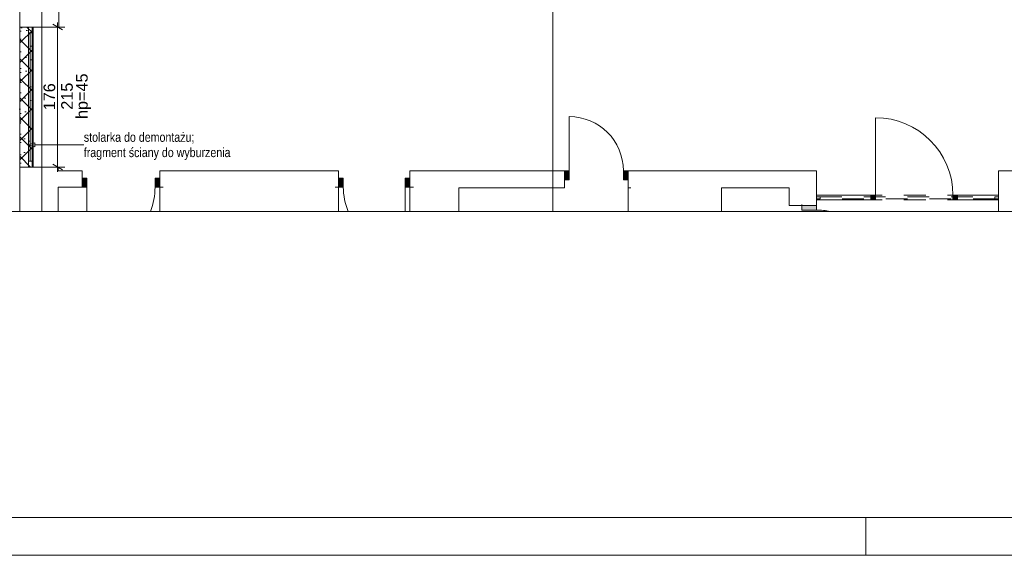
# Paper-space layout 'A-26 ROZBIÓRKI - PIĘTRO 8' of a CAD drawing. Header units: millimetres. Extents: x 0 to 540, y 0 to 297.
# Tile 2 of 9: x 71 to 198, y 0 to 69. Entities that reach past the tile are written whole.
import ezdxf
from ezdxf.xclip import XClip

# ---------------------------------------------------------------- set-up
doc = ezdxf.new("R2010")
doc.units = ezdxf.units.MM
doc.header["$MEASUREMENT"] = 0
doc.header["$XCLIPFRAME"] = 0
for name, pattern in [('ACAD_ISO03W100', [300, 120, -180]), ('DASHDOTX2', [1000, 500, -250, 0, -250]), ('PRZERYWANA', [5.64444, 2.82222, -2.82222]), ('PRZERYWANA_DU_A', [550, 350.0000000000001, -199.9999999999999])]:
    doc.linetypes.add(name, pattern=pattern)
for name, color, linetype, lineweight in [('0_Nr_pióra__2', 8, 'Continuous', 13), ('A_wymiary_Nr_pióra__1', 7, 'Continuous', 20), ('A_wymiary_Nr_pióra__2', 8, 'Continuous', 13), ('A_ściany_Nr_pióra__1', 7, 'Continuous', 20), ('Drzwi Archicad_Nr_pióra__1', 7, 'Continuous', 20), ('Okna Archicada_Nr_pióra__1', 7, 'Continuous', 20)]:
    doc.layers.add(name, color=color, linetype=linetype, lineweight=lineweight)
for name, color, linetype, lineweight, true_color in [('A_Arkusz_Nr_pióra__255', 7, 'Continuous', 15, 0x242424), ('A_opis_Nr_pióra__255', 7, 'Continuous', 15, 0x242424), ('A_opis_Nr_pióra__8', 7, 'Continuous', 13, 0x4c4c4c), ('A_osie_Nr_pióra__16', 7, 'Continuous', 5, 0x0f0f0f), ('A_rozbiórki_Nr_pióra__10', 7, 'Continuous', 13, 0x4b4b4b), ('A_ściany_Nr_pióra__19', 7, 'Continuous', 5, 0x191919), ('Okna Archicada_Nr_pióra__19', 7, 'Continuous', 5, 0x191919)]:
    doc.layers.add(name, color=color, linetype=linetype, lineweight=lineweight, true_color=true_color)
for name, color, linetype in [('A_podrys', 7, 'Continuous'), ('A_rozbiórki', 7, 'Continuous'), ('Drzwi Archicad', 7, 'Continuous')]:
    doc.layers.add(name, color=color, linetype=linetype)
doc.styles.add('STYL_AUTOMATYCZNY_2', font='ARIALN.TTF')
doc.styles.add('STYL_AUTOMATYCZNY_4', font='arial.ttf')

# ---------------------------------------------------------------- blocks, each defined once
blk = doc.blocks.new('Rysunek_1_1', base_point=(-1569.727212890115, -334.6624590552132))
at = {"layer": 'A_rozbiórki', "linetype": 'Continuous', "lineweight": 0, "true_color": 0x4b4b4b}
h = blk.add_hatch(dxfattribs=at)
h.set_pattern_fill('facing_tile_0001', color=251, style=0, pattern_type=2)
h.set_pattern_definition([(45, (-1569.727212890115, -334.6624590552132), (-1.257235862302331, 1.257235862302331), []), (135, (-1569.727212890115, -334.6624590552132), (1.257235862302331, 1.257235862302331), []), (90, (-1570.984448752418, -333.4052231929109), (-1.600200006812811, 0), [0, -1.066800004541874, 0, -1.600200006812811]), (155, (-1569.727212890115, -332.1479873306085), (0.6762737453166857, 1.450273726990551), [0, -0.7823200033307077, 0, -1.351280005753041])])
h.paths.add_polyline_path([(70.73789607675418, 68.222375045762), (70.73789607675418, 50.15237504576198), (72.4448960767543, 50.15237504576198), (72.4448960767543, 68.222375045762)])
at = {"layer": 'Drzwi Archicad', "linetype": 'Continuous', "lineweight": 0, "true_color": 0xfdfdfd}
for points in [[(141.0998960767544, 49.66237504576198), (141.0998960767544, 48.51237504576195), (141.6998960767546, 48.51237504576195), (141.6998960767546, 49.66237504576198)], [(149.2998960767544, 48.51237504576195), (149.2998960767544, 49.66237504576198), (148.6998960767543, 49.66237504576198), (148.6998960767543, 48.51237504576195)], [(78.7998960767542, 47.562375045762), (79.39989607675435, 47.562375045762), (79.39989607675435, 48.71237504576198), (78.7998960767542, 48.71237504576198)], [(88.79989607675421, 48.71237504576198), (88.19989607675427, 48.71237504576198), (88.19989607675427, 47.562375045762), (88.79989607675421, 47.562375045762)], [(111.919896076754, 48.71237504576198), (111.919896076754, 47.562375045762), (112.5198960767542, 47.562375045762), (112.5198960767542, 48.71237504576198)], [(121.1198960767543, 47.562375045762), (121.1198960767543, 48.71237504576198), (120.5198960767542, 48.71237504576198), (120.5198960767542, 47.562375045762)], [(180.6698960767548, 46.512375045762), (180.6698960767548, 45.902375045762), (181.2698960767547, 45.902375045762), (181.2698960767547, 46.512375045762)], [(191.8698960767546, 45.902375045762), (191.8698960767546, 46.512375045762), (191.2698960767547, 46.512375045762), (191.2698960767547, 45.902375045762)], [(171.7498960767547, 45.182375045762), (171.7498960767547, 44.58237504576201), (173.6498960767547, 44.58237504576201), (173.6498960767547, 45.182375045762)]]:
    blk.add_hatch(color=7, dxfattribs=at).paths.add_polyline_path(points)
at = {"layer": '0_Nr_pióra__2', "color": 8, "linetype": 'PRZERYWANA_DU_A', "lineweight": 13, "flags": 128}
for points in [[(57.39891084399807, 44.41237504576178), (172.3989108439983, 44.41237504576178)], [(172.3989108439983, 44.41237504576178), (207.3989108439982, 44.41237504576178)]]:
    blk.add_lwpolyline(points, dxfattribs=at)
at = {"layer": 'A_opis_Nr_pióra__255', "color": 250, "linetype": 'Continuous', "lineweight": 15, "true_color": 0x242424}
for p, q in [((71.75062939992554, 53.00982954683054), (72.68364033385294, 53.25982869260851)), ((71.75062939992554, 53.00982954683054), (72.68364033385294, 52.75983040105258)), ((72.68364033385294, 53.25982869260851), (72.68364033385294, 52.75983040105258)), ((72.68364033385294, 53.00982954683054), (76.76054316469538, 53.00982954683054)), ((76.76054316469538, 53.00982954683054), (79.00116069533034, 53.00982954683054))]:
    blk.add_line(p, q, dxfattribs=at)
at = {"layer": 'A_osie_Nr_pióra__16', "color": 250, "linetype": 'DASHDOTX2', "lineweight": 5, "true_color": 0x0f0f0f}
for p, q in [((73.56989678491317, 176.2323939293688), (73.56989678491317, 44.41237650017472)), ((139.5698951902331, 176.232393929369), (139.5698951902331, 44.41237650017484))]:
    blk.add_line(p, q, dxfattribs=at)
at = {"layer": 'A_rozbiórki_Nr_pióra__10', "color": 251, "linetype": 'ACAD_ISO03W100', "lineweight": 13, "true_color": 0x4b4b4b, "flags": 128}
blk.add_lwpolyline([(70.73789607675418, 68.222375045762), (72.4448960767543, 68.222375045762), (72.4448960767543, 50.15237504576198), (70.73789607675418, 50.15237504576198)], close=True, dxfattribs=at)
at = {"layer": 'A_wymiary_Nr_pióra__1', "color": 7, "linetype": 'Continuous', "lineweight": 20}
for p, q in [((76.24540042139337, 67.86153209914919), (74.99540096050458, 68.58321859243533)), ((74.99540096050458, 50.51321928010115), (76.24540042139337, 49.79153278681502))]:
    blk.add_line(p, q, dxfattribs=at)
at = {"layer": 'A_wymiary_Nr_pióra__2', "color": 8, "linetype": 'Continuous', "lineweight": 13}
for p, q in [((75.62040255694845, 68.22237534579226), (75.62040255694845, 68.83362452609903)), ((76.55789935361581, 68.22237534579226), (74.68290202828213, 68.22237534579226)), ((75.62040255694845, 50.15237603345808), (75.62040255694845, 68.22237534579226)), ((76.55789935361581, 50.15237603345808), (74.68290202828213, 50.15237603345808)), ((75.62040255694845, 49.54112685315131), (75.62040255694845, 50.15237603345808))]:
    blk.add_line(p, q, dxfattribs=at)
at = {"layer": 'A_ściany_Nr_pióra__1', "color": 7, "linetype": 'Continuous', "lineweight": 20}
for p, q in [((78.79989772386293, 49.66237576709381), (78.42989615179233, 49.66237576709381)), ((78.79989772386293, 48.71237677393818), (78.79989772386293, 49.66237576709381)), ((88.7998971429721, 49.66237576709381), (89.16989498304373, 49.66237576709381)), ((88.7998971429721, 48.71237677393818), (88.7998971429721, 49.66237576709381)), ((111.9198956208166, 49.66237576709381), (111.5498977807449, 49.66237576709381)), ((111.9198956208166, 48.71237677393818), (111.9198956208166, 49.66237576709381)), ((121.1198962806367, 49.66237576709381), (121.4898978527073, 49.66237576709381)), ((121.1198962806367, 48.71237677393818), (121.1198962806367, 49.66237576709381)), ((141.0998953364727, 49.66237576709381), (140.6298948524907, 49.66237576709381)), ((141.0998953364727, 49.66237576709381), (141.0998953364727, 48.51237521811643)), ((149.299895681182, 49.66237576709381), (149.769896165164, 49.66237576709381)), ((149.299895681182, 49.66237576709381), (149.299895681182, 48.51237521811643)), ((78.79989772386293, 47.56237622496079), (78.79989772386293, 48.71237677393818)), ((88.7998971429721, 47.56237622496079), (88.7998971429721, 48.71237677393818)), ((111.9198956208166, 47.56237622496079), (111.9198956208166, 48.71237677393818)), ((121.1198962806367, 47.56237622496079), (121.1198962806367, 48.71237677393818)), ((141.0998953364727, 48.51237521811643), (141.0998953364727, 47.46237358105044)), ((149.299895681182, 48.51237521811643), (149.299895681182, 47.46237358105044)), ((78.79989772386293, 47.56237622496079), (78.32989723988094, 47.56237622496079)), ((88.7998971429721, 47.56237622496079), (89.26989762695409, 47.56237622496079)), ((111.9198956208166, 47.56237622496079), (111.4498951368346, 47.56237622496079)), ((121.1198962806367, 47.56237622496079), (121.5898967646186, 47.56237622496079)), ((141.0998953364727, 47.46237358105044), (140.7298974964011, 47.46237358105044)), ((149.299895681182, 47.46237358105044), (149.6698972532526, 47.46237358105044)), ((180.669895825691, 46.51237458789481), (180.5498971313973, 46.51237458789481)), ((180.669895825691, 45.90237562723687), (180.5498971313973, 45.90237562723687)), ((180.669895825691, 46.51237458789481), (180.669895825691, 45.90237562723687)), ((191.8698971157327, 46.51237458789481), (191.9898958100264, 46.51237458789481)), ((191.8698971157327, 46.51237458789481), (191.8698971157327, 45.90237562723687)), ((191.8698971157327, 45.90237562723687), (191.9898958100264, 45.90237562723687)), ((171.7498958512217, 45.18237599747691), (171.7498958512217, 45.30237469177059)), ((173.6498975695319, 45.18237599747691), (171.7498958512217, 45.18237599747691)), ((173.6498975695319, 45.18237599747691), (173.6498975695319, 45.30237469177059))]:
    blk.add_line(p, q, dxfattribs=at)
at = {"layer": 'A_ściany_Nr_pióra__1', "color": 7, "linetype": 'Continuous', "lineweight": 20, "flags": 128}
for points in [[(70.73789607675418, 78.84649133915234), (70.73789607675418, 68.222375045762)], [(75.78489607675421, 68.222375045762), (75.78489607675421, 70.45260763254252)], [(72.4448960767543, 68.222375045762), (75.78489607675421, 68.222375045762)], [(70.73789607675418, 50.15237504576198), (70.73789607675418, 44.41237504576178)], [(75.66989607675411, 50.15237504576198), (72.4448960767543, 50.15237504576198)], [(75.66989607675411, 49.66237504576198), (75.66989607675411, 50.15237504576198)], [(78.79989615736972, 49.66237504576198), (75.66989607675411, 49.66237504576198)], [(111.919896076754, 49.66237504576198), (88.79989607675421, 49.66237504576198)], [(141.0998960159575, 49.66237504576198), (121.1198960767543, 49.66237504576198)], [(161.3798960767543, 49.66237504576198), (149.2998960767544, 49.66237504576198)], [(170.0998960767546, 49.66237504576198), (161.3798960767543, 49.66237504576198)], [(173.6498960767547, 49.66237504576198), (170.0998960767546, 49.66237504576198)], [(173.6498960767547, 46.512375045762), (173.6498960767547, 49.66237504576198)], [(215.2948960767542, 49.66237504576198), (197.1498960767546, 49.66237504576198)], [(197.1498960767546, 49.66237504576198), (197.1498960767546, 44.41237504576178)], [(75.66989607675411, 47.562375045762), (78.79989615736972, 47.562375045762)], [(75.66989607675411, 44.41237504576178), (75.66989607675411, 47.562375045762)], [(88.79989607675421, 47.562375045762), (88.79989607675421, 44.41237504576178)], [(111.919896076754, 44.41237504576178), (111.919896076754, 47.562375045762)], [(121.1198960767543, 47.562375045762), (121.1198960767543, 44.41237504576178)], [(127.4498960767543, 47.46237504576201), (141.0998960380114, 47.46237504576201)], [(127.4498960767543, 44.41237504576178), (127.4498960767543, 47.46237504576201)], [(149.2998960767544, 47.46237504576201), (149.2998960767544, 44.41237504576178)], [(161.3798960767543, 47.46237504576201), (170.0998960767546, 47.46237504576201)], [(161.3798960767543, 44.41237504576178), (161.3798960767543, 47.46237504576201)], [(170.0998960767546, 47.46237504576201), (170.0998960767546, 45.182375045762)], [(180.6698960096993, 46.512375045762), (173.6498960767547, 46.512375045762)], [(173.6498960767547, 45.902375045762), (180.6698960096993, 45.902375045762)], [(173.6498960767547, 45.18237532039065), (173.6498960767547, 45.902375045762)], [(197.1498960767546, 46.512375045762), (191.869896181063, 46.512375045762)], [(191.869896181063, 45.902375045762), (197.1498960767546, 45.902375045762)], [(197.1498960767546, 45.902375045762), (197.1498960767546, 46.512375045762)], [(170.0998960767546, 45.182375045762), (171.7498960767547, 45.182375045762)]]:
    blk.add_lwpolyline(points, dxfattribs=at)
at = {"layer": 'A_ściany_Nr_pióra__19', "color": 250, "linetype": 'Continuous', "lineweight": 5, "true_color": 0x191919}
for p, q in [((70.73789550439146, 68.22237534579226), (70.73789550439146, 50.15237603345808)), ((72.44489689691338, 50.15237603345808), (72.44489689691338, 68.22237534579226))]:
    blk.add_line(p, q, dxfattribs=at)
at = {"layer": 'Drzwi Archicad_Nr_pióra__1', "color": 7, "linetype": 'Continuous', "lineweight": 20}
for p, q in [((141.699896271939, 49.66237576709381), (141.699896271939, 56.66237424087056)), ((181.2698967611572, 46.51237458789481), (181.2698967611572, 56.51237400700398)), ((78.79989772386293, 49.66237576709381), (78.42989615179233, 49.66237576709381)), ((78.79989772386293, 49.66237576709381), (78.42989615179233, 49.66237576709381)), ((78.79989772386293, 48.71237677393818), (78.79989772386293, 49.66237576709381)), ((78.79989772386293, 48.71237677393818), (78.79989772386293, 49.66237576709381)), ((88.7998971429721, 48.71237677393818), (88.7998971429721, 49.66237576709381)), ((88.7998971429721, 48.71237677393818), (88.7998971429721, 49.66237576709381)), ((88.7998971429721, 49.66237576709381), (89.16989498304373, 49.66237576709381)), ((88.7998971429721, 49.66237576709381), (89.16989498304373, 49.66237576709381)), ((111.9198956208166, 49.66237576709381), (111.5498977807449, 49.66237576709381)), ((111.9198956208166, 49.66237576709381), (111.5498977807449, 49.66237576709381)), ((111.9198956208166, 48.71237677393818), (111.9198956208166, 49.66237576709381)), ((111.9198956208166, 48.71237677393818), (111.9198956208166, 49.66237576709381)), ((121.1198962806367, 48.71237677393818), (121.1198962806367, 49.66237576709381)), ((121.1198962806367, 48.71237677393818), (121.1198962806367, 49.66237576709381)), ((121.1198962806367, 49.66237576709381), (121.4898978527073, 49.66237576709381)), ((121.1198962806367, 49.66237576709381), (121.4898978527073, 49.66237576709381)), ((141.0998953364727, 49.66237576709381), (140.6298948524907, 49.66237576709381)), ((141.0998953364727, 49.66237576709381), (140.6298948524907, 49.66237576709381)), ((141.0998953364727, 49.66237576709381), (141.699896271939, 49.66237576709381)), ((141.0998953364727, 48.51237521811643), (141.0998953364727, 49.66237576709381)), ((141.0998953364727, 49.66237576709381), (141.0998953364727, 48.51237521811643)), ((141.0998953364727, 49.66237576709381), (141.0998953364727, 48.51237521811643)), ((141.699896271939, 49.66237576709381), (141.699896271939, 48.51237521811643)), ((148.6998947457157, 48.51237521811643), (148.6998947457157, 49.66237576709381)), ((148.6998947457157, 49.66237576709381), (149.299895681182, 49.66237576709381)), ((149.299895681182, 49.66237576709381), (149.299895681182, 48.51237521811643)), ((149.299895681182, 49.66237576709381), (149.299895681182, 48.51237521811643)), ((149.299895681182, 49.66237576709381), (149.299895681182, 48.51237521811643)), ((149.299895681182, 49.66237576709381), (149.769896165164, 49.66237576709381)), ((149.299895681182, 49.66237576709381), (149.769896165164, 49.66237576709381)), ((79.39989492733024, 48.71237677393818), (78.79989772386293, 48.71237677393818)), ((78.79989772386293, 48.71237677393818), (78.79989772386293, 47.56237622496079)), ((78.79989772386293, 47.56237622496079), (78.79989772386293, 48.71237677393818)), ((78.79989772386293, 47.56237622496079), (78.79989772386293, 48.71237677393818)), ((79.39989492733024, 47.56237622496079), (79.39989492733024, 48.71237677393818)), ((88.7998971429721, 48.71237677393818), (88.19989620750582, 48.71237677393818)), ((88.19989620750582, 48.71237677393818), (88.19989620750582, 47.56237622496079)), ((88.7998971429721, 47.56237622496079), (88.7998971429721, 48.71237677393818)), ((88.7998971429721, 47.56237622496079), (88.7998971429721, 48.71237677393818)), ((88.7998971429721, 47.56237622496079), (88.7998971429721, 48.71237677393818)), ((111.9198956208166, 48.71237677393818), (112.5198965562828, 48.71237677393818)), ((111.9198956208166, 47.56237622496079), (111.9198956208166, 48.71237677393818)), ((111.9198956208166, 47.56237622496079), (111.9198956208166, 48.71237677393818)), ((111.9198956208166, 47.56237622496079), (111.9198956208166, 48.71237677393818)), ((112.5198965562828, 48.71237677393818), (112.5198965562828, 47.56237622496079)), ((120.5198953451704, 47.56237622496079), (120.5198953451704, 48.71237677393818)), ((120.5198953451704, 48.71237677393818), (121.1198962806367, 48.71237677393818)), ((121.1198962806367, 48.71237677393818), (121.1198962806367, 47.56237622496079)), ((121.1198962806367, 47.56237622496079), (121.1198962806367, 48.71237677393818)), ((121.1198962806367, 47.56237622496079), (121.1198962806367, 48.71237677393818)), ((141.699896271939, 48.51237521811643), (141.0998953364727, 48.51237521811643)), ((141.0998953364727, 48.51237521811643), (141.0998953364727, 47.46237358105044)), ((141.0998953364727, 48.51237521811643), (141.0998953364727, 47.46237358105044)), ((149.299895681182, 48.51237521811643), (148.6998947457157, 48.51237521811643)), ((149.299895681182, 48.51237521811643), (149.299895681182, 47.46237358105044)), ((149.299895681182, 48.51237521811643), (149.299895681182, 47.46237358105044)), ((78.79989772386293, 47.56237622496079), (78.32989723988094, 47.56237622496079)), ((78.79989772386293, 47.56237622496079), (78.32989723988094, 47.56237622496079)), ((78.79989772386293, 47.56237622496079), (79.39989492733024, 47.56237622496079)), ((79.39989492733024, 47.56237632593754), (79.39989492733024, 44.41237514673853)), ((88.19989620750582, 47.56237622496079), (88.7998971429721, 47.56237622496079)), ((88.7998971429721, 47.56237622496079), (89.26989762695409, 47.56237622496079)), ((88.7998971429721, 47.56237622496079), (89.26989762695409, 47.56237622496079)), ((111.9198956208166, 47.56237622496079), (111.4498951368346, 47.56237622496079)), ((111.9198956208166, 47.56237622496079), (111.4498951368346, 47.56237622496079)), ((112.5198965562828, 47.56237622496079), (111.9198956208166, 47.56237622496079)), ((121.1198962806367, 47.56237622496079), (120.5198953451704, 47.56237622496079)), ((120.5198953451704, 47.56237383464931), (120.5198953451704, 44.41237638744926)), ((121.1198962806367, 47.56237622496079), (121.5898967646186, 47.56237622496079)), ((121.1198962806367, 47.56237622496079), (121.5898967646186, 47.56237622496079)), ((141.0998953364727, 47.46237358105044), (140.7298974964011, 47.46237358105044)), ((141.0998953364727, 47.46237358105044), (140.7298974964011, 47.46237358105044)), ((149.299895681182, 47.46237358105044), (149.6698972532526, 47.46237358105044)), ((149.299895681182, 47.46237358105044), (149.6698972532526, 47.46237358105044)), ((180.669895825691, 46.51237458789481), (180.5498971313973, 46.51237458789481)), ((180.669895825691, 46.51237458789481), (180.5498971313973, 46.51237458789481)), ((180.669895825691, 45.90237562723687), (180.5498971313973, 45.90237562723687)), ((180.669895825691, 45.90237562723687), (180.5498971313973, 45.90237562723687)), ((180.669895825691, 46.51237458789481), (181.2698967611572, 46.51237458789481)), ((180.669895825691, 45.90237562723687), (180.669895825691, 46.51237458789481)), ((180.669895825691, 46.51237458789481), (180.669895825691, 45.90237562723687)), ((180.669895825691, 46.51237458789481), (180.669895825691, 45.90237562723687)), ((181.2698967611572, 45.90237562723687), (180.669895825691, 45.90237562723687)), ((181.2698967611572, 46.51237458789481), (181.2698967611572, 45.90237562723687)), ((191.2698961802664, 45.90237562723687), (191.2698961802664, 46.51237458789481)), ((191.2698961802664, 46.51237458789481), (191.8698971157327, 46.51237458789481)), ((191.8698971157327, 45.90237562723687), (191.2698961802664, 45.90237562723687)), ((191.8698971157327, 46.51237458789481), (191.8698971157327, 45.90237562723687)), ((191.8698971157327, 46.51237458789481), (191.8698971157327, 45.90237562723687)), ((191.8698971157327, 46.51237458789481), (191.8698971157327, 45.90237562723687)), ((191.8698971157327, 46.51237458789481), (191.9898958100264, 46.51237458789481)), ((191.8698971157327, 46.51237458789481), (191.9898958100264, 46.51237458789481)), ((191.8698971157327, 45.90237562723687), (191.9898958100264, 45.90237562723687)), ((191.8698971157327, 45.90237562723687), (191.9898958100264, 45.90237562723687)), ((171.7498958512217, 45.18237599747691), (171.7498958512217, 45.30237469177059)), ((171.7498958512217, 45.18237599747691), (171.7498958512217, 45.30237469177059)), ((171.7498958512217, 45.18237599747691), (171.7498958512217, 44.58237506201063)), ((173.6498975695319, 45.18237599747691), (171.7498958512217, 45.18237599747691)), ((173.6498975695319, 45.18237599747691), (171.7498958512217, 45.18237599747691)), ((173.6498975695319, 45.18237599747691), (171.7498958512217, 45.18237599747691)), ((171.7498958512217, 44.58237506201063), (173.6498975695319, 44.58237506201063)), ((173.6498975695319, 45.18237599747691), (173.6498975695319, 45.30237469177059)), ((173.6498975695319, 45.18237599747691), (173.6498975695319, 45.30237469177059)), ((173.6498975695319, 44.58237506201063), (173.6498975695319, 45.18237599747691))]:
    blk.add_line(p, q, dxfattribs=at)
for centre, radius, start, end in [((141.6998960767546, 49.66237504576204), 6.999999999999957, 0, 90), ((181.2698960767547, 46.512375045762), 10, 0, 90), ((79.39989607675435, 47.562375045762), 8.79999999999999, 339.0253693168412, 0), ((120.5198960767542, 47.562375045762), 8.00000000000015, 180, 203.1880375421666), ((173.6498960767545, 35.43237504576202), 9.149999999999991, 78.93818856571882, 90)]:
    blk.add_arc(centre, radius, start, end, dxfattribs=at)
at = {"layer": 'Okna Archicada_Nr_pióra__1', "color": 7, "linetype": 'PRZERYWANA', "lineweight": 20}
for p, q in [((173.6498975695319, 46.51237458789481), (197.1498956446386, 46.51237458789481)), ((173.6498975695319, 46.51237458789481), (173.6498975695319, 46.31237676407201)), ((173.6498975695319, 46.31237676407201), (174.0998945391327, 46.31237676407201)), ((173.6498975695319, 46.31237676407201), (173.6498975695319, 46.0623738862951)), ((173.6498975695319, 46.31237676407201), (173.6498975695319, 46.0623738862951)), ((174.0998945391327, 46.0623738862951), (173.6498975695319, 46.0623738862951)), ((173.6498975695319, 46.0623738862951), (173.6498975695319, 45.90237562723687)), ((173.6498975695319, 45.90237562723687), (197.1498956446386, 45.90237562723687)), ((174.0998945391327, 46.31237676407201), (174.0998945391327, 46.0623738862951)), ((174.0998945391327, 46.31237676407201), (196.699894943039, 46.31237676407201)), ((196.699894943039, 46.0623738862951), (174.0998945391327, 46.0623738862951)), ((196.699894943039, 46.0623738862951), (196.699894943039, 46.31237676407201)), ((196.699894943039, 46.31237676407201), (197.1498956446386, 46.31237676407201)), ((197.1498956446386, 46.0623738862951), (196.699894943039, 46.0623738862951)), ((197.1498956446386, 46.51237458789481), (197.1498956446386, 46.31237676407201)), ((197.1498956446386, 46.31237676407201), (197.1498956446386, 46.0623738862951)), ((197.1498956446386, 46.31237676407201), (197.1498956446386, 46.0623738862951)), ((197.1498956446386, 46.0623738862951), (197.1498956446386, 45.90237562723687))]:
    blk.add_line(p, q, dxfattribs=at)
at = {"layer": 'Okna Archicada_Nr_pióra__19', "color": 250, "linetype": 'Continuous', "lineweight": 5, "true_color": 0x191919}
for p, q in [((72.33789675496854, 68.22237534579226), (71.83789473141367, 68.22237534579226)), ((71.83789473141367, 68.22237534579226), (71.83789473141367, 50.15237603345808)), ((72.33789675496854, 67.47237417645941), (71.83789473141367, 67.47237417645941)), ((72.08789760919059, 50.90237347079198), (72.08789760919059, 67.47237417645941)), ((72.33789675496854, 50.15237603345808), (72.33789675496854, 68.22237534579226)), ((72.33789675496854, 50.90237347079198), (71.83789473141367, 50.90237347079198)), ((71.83789473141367, 50.15237603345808), (72.33789675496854, 50.15237603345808))]:
    blk.add_line(p, q, dxfattribs=at)
at = {"layer": 'A_opis_Nr_pióra__8', "color": 251, "linetype": 'Continuous', "lineweight": 13, "true_color": 0x4c4c4c, "insert": (79.00116179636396, 52.83791271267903), "char_height": 1.2, "width": 19.50918625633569, "attachment_point": 4, "line_spacing_factor": 0.9866748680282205, "style": 'STYL_AUTOMATYCZNY_2'}
blk.add_mtext('\\A1;{\\pql;\\fArial Narrow|b0|i0|c238|p0;\\W1.000000;stolarka do demontażu; fragment ściany do wyburzenia}', dxfattribs=at)
at = {"layer": 'A_wymiary_Nr_pióra__1', "color": 7, "linetype": 'Continuous', "lineweight": 20, "char_height": 1.5, "attachment_point": 2, "rotation": 90, "style": 'STYL_AUTOMATYCZNY_4'}
for s, insert in [('\\A1;{\\pqc;\\fArial|b0|i0|c238|p0;\\W1.000000;hp=45}', (77.997076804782, 59.29190839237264)), ('\\A1;{\\pqc;\\fArial|b0|i0|c238|p0;\\W1.000000;215}', (76.07478199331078, 59.29891014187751))]:
    blk.add_mtext(s, dxfattribs=dict(at, insert=insert))
at = {"layer": 'A_wymiary_Nr_pióra__1', "color": 7, "linetype": 'Continuous', "lineweight": 20, "insert": (75.32040084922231, 57.47124751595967), "char_height": 1.5, "width": 3.432255, "attachment_point": 7, "rotation": 90, "style": 'STYL_AUTOMATYCZNY_4'}
blk.add_mtext('\\A1;{\\pql;\\fArial|b0|i0|c238|p0;\\W1.000000;176}', dxfattribs=at)

psp = doc.layouts.new('A-26 ROZBIÓRKI - PIĘTRO 8')

# ---------------------------------------------------------------- linework, layer by layer
at = {"layer": 'A_Arkusz_Nr_pióra__255', "color": 250, "linetype": 'Continuous', "lineweight": 15, "true_color": 0x242424}
for p, q in [((535.1000000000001, 4.900001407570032), (29.8998034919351, 4.900326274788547)), ((180.0000000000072, 5.067252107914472e-05), (180.0000000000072, 4.90005070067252))]:
    psp.add_line(p, q, dxfattribs=at)
at = {"layer": 'A_Arkusz_Nr_pióra__255', "color": 250, "linetype": 'Continuous', "lineweight": 15, "true_color": 0x242424, "flags": 128}
psp.add_lwpolyline([(-1.040834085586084e-14, 297), (540, 297), (540, 1.109329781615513e-14), (-1.040834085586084e-14, 1.109329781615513e-14)], close=True, dxfattribs=at)

# ---------------------------------------------------------------- block references
at = {"layer": 'A_podrys', "color": 37, "linetype": 'Continuous', "lineweight": 5, "true_color": 0x656532}
ref = psp.add_blockref('Rysunek_1_1', (-1569.727212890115, -334.6624590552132), dxfattribs=at)
XClip(ref).set_block_clipping_path([(49.01414979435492, 44.41237504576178), (299.4641210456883, 220.1214319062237)])

doc.saveas('drawing.dxf')
